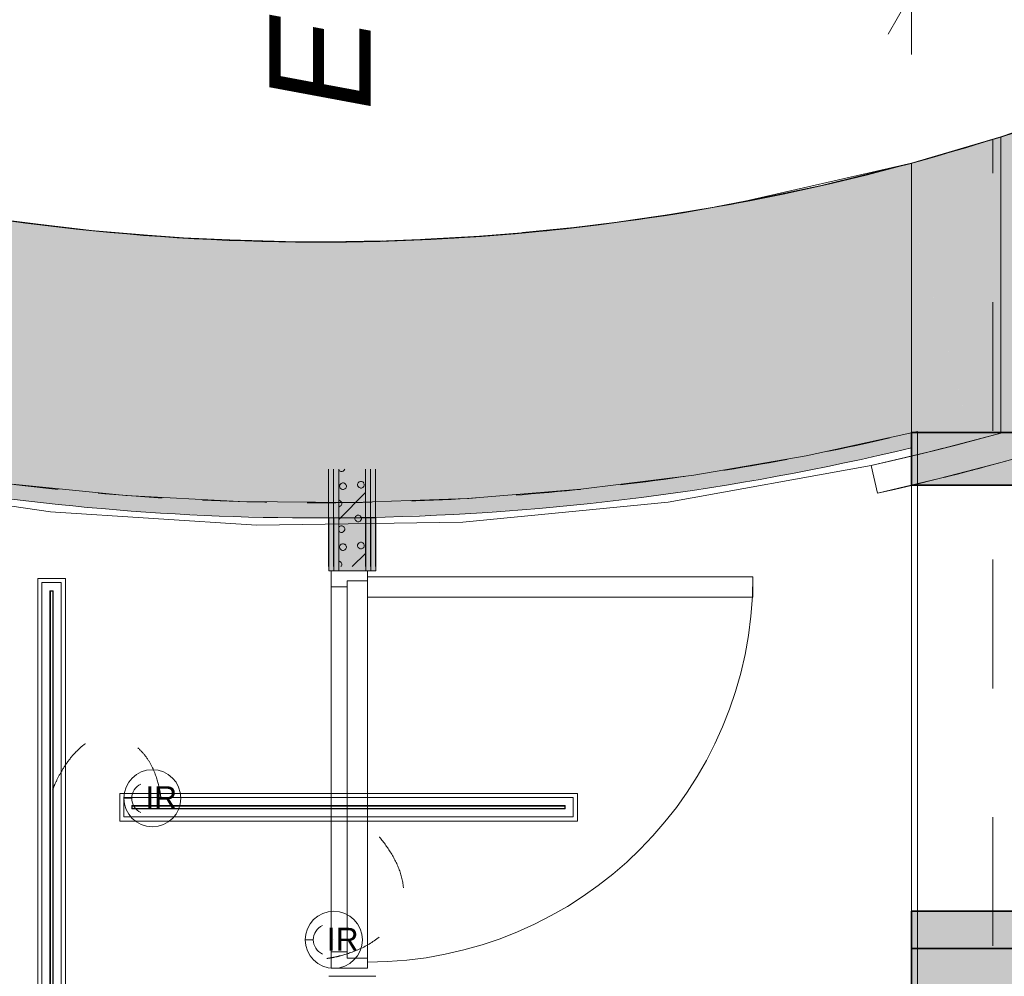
# Model space of a CAD drawing. Header units: millimetres. Extents: x -2932 to 42461, y -10716 to 17298.
# Tile 64 of 168: x 9402 to 11829, y 13050 to 15409. Entities that reach past the tile are written whole.
import ezdxf

# ---------------------------------------------------------------- set-up
doc = ezdxf.new("R2010")
doc.units = ezdxf.units.MM
doc.header["$MEASUREMENT"] = 0
for name, pattern in [('Aligning Line', [635, 317.5, -317.5]), ('Dash', [635, 317.5, -317.5]), ('Grid Line', [2222.5, 1270, -317.5, 317.5, -317.5]), ('Overhead 1_16_', [257.96875, 158.75, -99.21875]), ('Small Dashed', [282.222222, 141.111111, -141.111111]), ('Wipeout_Contour', [1000, 0, -1000])]:
    doc.linetypes.add(name, pattern=pattern)
for name, color, linetype, lineweight in [('0_Pen_No__1', 7, 'Continuous', 13), ('_Above_ Outlines_Pen_No__1', 7, 'Continuous', 13), ('_Tuletõkketsoon_Pen_No__20', 1, 'Continuous', 0), ('ARCHICAD Doors_Pen_No__1', 7, 'Continuous', 13), ('ARCHICAD Doors_Pen_No__27', 7, 'Continuous', 35), ('Common Edges_Pen_No__1', 7, 'Continuous', 13), ('Cut Pattern-2_Pen_No__2', 8, 'Continuous', 15), ('Cut Pattern-3_Pen_No__1', 7, 'Continuous', 13), ('Doors-1_Pen_No__1', 7, 'Continuous', 13), ('Doors_Pen_No__1', 7, 'Continuous', 13), ('Grids-1_Pen_No__1', 7, 'Continuous', 13), ('Grids-2_Pen_No__1', 7, 'Continuous', 13), ('I-WALL.IFC Model_Pen_No__1', 7, 'Continuous', 13), ('I-WALL.IFC Model_Pen_No__19', 255, 'Continuous', 0), ('I-WALL.IFC Model_Pen_No__2', 8, 'Continuous', 15), ('I-WALL.IFC Model_Pen_No__27', 7, 'Continuous', 35), ('Plan Swing_Pen_No__1', 7, 'Continuous', 13), ('S-STRS.IFC Model_Pen_No__1', 7, 'Continuous', 13), ('SA_VALGUSTI_Pen_No__20', 1, 'Continuous', 0), ('SA_Valgustus_Pen_No__20', 1, 'Continuous', 0), ('Text Notes-1_Pen_No__20', 1, 'Continuous', 0), ('Walls-1_Pen_No__1', 7, 'Continuous', 13)]:
    doc.layers.add(name, color=color, linetype=linetype, lineweight=lineweight)
doc.layers.add('I-WALL.IFC Model', color=7, linetype='Continuous')
doc.styles.add('GENERATED_STYLE_2', font='txt', dxfattribs={"width": 0.84})
doc.styles.add('GENERATED_STYLE_3', font='txt')
doc.styles.add('GENERATED_STYLE_5', font='txt')
doc.dimstyles.new('GENERATED_STYLE__2', dxfattribs={"dimtxt": 200, "dimasz": 152, "dimexe": 0.18, "dimexo": 0.0625, "dimgap": 0.09, "dimtad": 1, "dimtih": 1, "dimtoh": 1, "dimdec": 0, "dimzin": 0, "dimdsep": 46, "dimtxsty": 'GENERATED_STYLE_2', "dimblk": 'ARROWHEAD_2', "dimblk1": 'ARROWHEAD_2', "dimblk2": 'ARROWHEAD_2', "dimcen": 0.09, "dimse1": 1, "dimse2": 1, "dimclrd": 7, "dimclre": 7, "dimclrt": 7, "dimadec": 0, "dimazin": 0, "dimtfac": 1, "dimtdec": 4, "dimtmove": 0, "dimatfit": 3, "dimfxl": 0, "dimtolj": 1, "dimtzin": 0, "dimarcsym": 0})
pattern_1 = [(45, (0, 0), (0, 17.6776695), [0.499994, -24.499935]), (315, (1.945, 0.354), (0, 17.6776695), [0.499994, -24.499935]), (90, (-0.177, -1.06), (-17.677639, 0), [0.53033, -17.14731]), (71.565, (-0.177, -0.5303), (1.58e-05, 17.6776521), [0.559038, -55.342607]), (288.435, (2.298, 0), (-1.58e-05, 17.6776521), [0.559038, -55.342607]), (270, (2.475, -0.53), (17.677639, 0), [0.53033, -17.14731]), (251.565, (2.475, -1.0607), (1.58e-05, 17.6776521), [0.559038, -55.342607]), (225, (2.298, -1.591), (0, 17.6776695), [0.499994, -24.499935]), (161.565, (0.884, -2.1213), (-70.7105257, 17.677693), [0.559038, -55.342607]), (135, (0.354, -1.945), (0, 17.6776695), [0.499994, -24.499935]), (108.435, (0, -1.591), (-1.58e-05, 17.6776521), [0.559038, -55.342607]), (180, (1.414, -2.121), (0, 17.677639), [0.53033, -17.14731]), (198.435, (1.9445, -1.9445), (70.7105257, 17.677693), [0.559038, -55.342607]), (0, (-3.889, -5.127), (0, 17.677639), [0.53033, -17.14731]), (90, (-4.95, -6.718), (-17.677639, 0), [0.53033, -17.14731]), (71.565, (-4.95, -6.187), (1.58e-05, 17.6776521), [0.559038, -55.342607]), (45, (-4.773, -5.657), (0, 17.6776695), [0.499994, -24.499935]), (315, (-2.828, -5.303), (0, 17.6776695), [0.499994, -24.499935]), (288.435, (-2.475, -5.657), (-1.58e-05, 17.6776521), [0.559038, -55.342607]), (270, (-2.298, -6.187), (17.677639, 0), [0.53033, -17.14731]), (251.565, (-2.298, -6.7175), (1.58e-05, 17.6776521), [0.559038, -55.342607]), (225, (-2.475, -7.248), (0, 17.6776695), [0.499994, -24.499935]), (161.565, (-3.889, -7.778), (-70.7105257, 17.677693), [0.559038, -55.342607]), (135, (-4.42, -7.601), (0, 17.6776695), [0.499994, -24.499935]), (108.435, (-4.773, -7.248), (-1.58e-05, 17.6776521), [0.559038, -55.342607]), (180, (-3.359, -7.778), (0, 17.677639), [0.53033, -17.14731]), (198.435, (-2.8284, -7.6014), (70.7105257, 17.677693), [0.559038, -55.342607]), (18.435, (-4.4194, -5.3033), (35.3552214, 17.6776614), [0.559038, -55.342607]), (341.565, (-3.359, -5.1265), (-35.3552214, 17.6776614), [0.559038, -55.342607]), (0, (6.54, -4.243), (0, 17.677639), [0.53033, -17.14731]), (90, (5.48, -5.834), (-17.677639, 0), [0.53033, -17.14731]), (71.565, (5.48, -5.3033), (1.58e-05, 17.6776521), [0.559038, -55.342607]), (45, (5.657, -4.773), (0, 17.6776695), [0.499994, -24.499935]), (315, (7.601, -4.42), (0, 17.6776695), [0.499994, -24.499935]), (288.435, (7.955, -4.773), (-1.58e-05, 17.6776521), [0.559038, -55.342607]), (270, (8.132, -5.303), (17.677639, 0), [0.53033, -17.14731]), (251.565, (8.1317, -5.8336), (1.58e-05, 17.6776521), [0.559038, -55.342607]), (225, (7.955, -6.364), (0, 17.6776695), [0.499994, -24.499935]), (161.565, (6.541, -6.894), (-70.7105257, 17.677693), [0.559038, -55.342607]), (135, (6.01, -6.718), (0, 17.6776695), [0.499994, -24.499935]), (108.435, (5.657, -6.364), (-1.58e-05, 17.6776521), [0.559038, -55.342607]), (180, (7.071, -6.894), (0, 17.677639), [0.53033, -17.14731]), (198.435, (7.6014, -6.7175), (70.7105257, 17.677693), [0.559038, -55.342607]), (18.435, (6.0104, -4.4194), (35.3552214, 17.6776614), [0.559038, -55.342607]), (341.565, (7.071, -4.2426), (-35.3552214, 17.6776614), [0.559038, -55.342607]), (0, (0.884, 0.53), (0, 17.677639), [0.53033, -17.14731]), (18.435, (0.3536, 0.3536), (35.3552214, 17.6776614), [0.559038, -55.342607]), (341.565, (1.414, 0.5303), (-35.3552214, 17.6776614), [0.559038, -55.342607]), (0, (-2.828, 6.894), (0, 17.677639), [0.53033, -17.14731]), (90, (-3.889, 5.303), (-17.677639, 0), [0.53033, -17.14731]), (71.565, (-3.889, 5.8336), (1.58e-05, 17.6776521), [0.559038, -55.342607]), (45, (-3.712, 6.364), (0, 17.6776695), [0.499994, -24.499935]), (315, (-1.768, 6.718), (0, 17.6776695), [0.499994, -24.499935]), (288.435, (-1.414, 6.364), (-1.58e-05, 17.6776521), [0.559038, -55.342607]), (270, (-1.237, 5.834), (17.677639, 0), [0.53033, -17.14731]), (251.565, (-1.2374, 5.3033), (1.58e-05, 17.6776521), [0.559038, -55.342607]), (225, (-1.414, 4.773), (0, 17.6776695), [0.499994, -24.499935]), (161.565, (-2.8284, 4.2426), (-70.7105257, 17.677693), [0.559038, -55.342607]), (135, (-3.359, 4.42), (0, 17.6776695), [0.499994, -24.499935]), (108.435, (-3.7123, 4.773), (-1.58e-05, 17.6776521), [0.559038, -55.342607]), (180, (-2.298, 4.243), (0, 17.677639), [0.53033, -17.14731]), (198.435, (-1.768, 4.4194), (70.7105257, 17.677693), [0.559038, -55.342607]), (18.435, (-3.359, 6.7175), (35.3552214, 17.6776614), [0.559038, -55.342607]), (341.565, (-2.298, 6.894), (-35.3552214, 17.6776614), [0.559038, -55.342607]), (0, (4.773, 5.48), (0, 17.677639), [0.53033, -17.14731]), (90, (3.712, 3.889), (-17.677639, 0), [0.53033, -17.14731]), (71.565, (3.7123, 4.4194), (1.58e-05, 17.6776521), [0.559038, -55.342607]), (45, (3.889, 4.95), (0, 17.6776695), [0.499994, -24.499935]), (315, (5.834, 5.303), (0, 17.6776695), [0.499994, -24.499935]), (288.435, (6.187, 4.95), (-1.58e-05, 17.6776521), [0.559038, -55.342607]), (270, (6.364, 4.42), (17.677639, 0), [0.53033, -17.14731]), (251.565, (6.364, 3.889), (1.58e-05, 17.6776521), [0.559038, -55.342607]), (225, (6.187, 3.359), (0, 17.6776695), [0.499994, -24.499935]), (161.565, (4.773, 2.8284), (-70.7105257, 17.677693), [0.559038, -55.342607]), (135, (4.243, 3.005), (0, 17.6776695), [0.499994, -24.499935]), (108.435, (3.889, 3.359), (-1.58e-05, 17.6776521), [0.559038, -55.342607]), (180, (5.303, 2.828), (0, 17.677639), [0.53033, -17.14731]), (198.435, (5.8336, 3.005), (70.7105257, 17.677693), [0.559038, -55.342607]), (18.435, (4.2426, 5.3033), (35.3552214, 17.6776614), [0.559038, -55.342607]), (341.565, (5.3033, 5.48), (-35.3552214, 17.6776614), [0.559038, -55.342607])]

# ---------------------------------------------------------------- blocks, each defined once
blk = doc.blocks.new('*D77')
at = {"layer": '0_Pen_No__1', "color": 7, "linetype": 'Continuous', "lineweight": 13}
for p, q in [((8800, 15323), (8800, 15623)), ((11600, 15323), (11600, 15623)), ((8857.7, 15573), (8742.3, 15373)), ((11657.7, 15573), (11542.3, 15373)), ((8800, 15473), (11600, 15473))]:
    blk.add_line(p, q, dxfattribs=at)
at = {"color": 254, "linetype": 'Wipeout_Contour', "lineweight": 0, "ltscale": 74606.416171}
blk.add_wipeout([(9878.4, 15481.1), (10521.6, 15481.1), (10521.6, 15744.8), (9878.4, 15744.8)], dxfattribs=at)
at = {"color": 254, "linetype": 'Wipeout_Contour', "lineweight": 0, "ltscale": 77211.883944}
blk.add_wipeout([(11124, 15481.1), (11574.1, 15481.1), (11574.1, 15744.8), (11124, 15744.8)], dxfattribs=at)
at = {"layer": '0_Pen_No__1', "color": 7, "lineweight": 13, "char_height": 200, "attachment_point": 7, "style": 'GENERATED_STYLE_2'}
for s, insert in [('\\A1;{\\pql;\\fArial|b0|i0|c0|p34;2\xa0800}', (9910.3, 15513)), ('\\A1;{\\pql;\\fArial|b0|i0|c0|p34;400}', (11155.9, 15513))]:
    blk.add_mtext(s, dxfattribs=dict(at, insert=insert))
blk = doc.blocks.new('ARROWHEAD_2')
at = {"color": 0, "linetype": 'Continuous', "lineweight": 0}
for p, q in [((-0.378, -0.655), (0.378, 0.655)), ((0, 0), (-1, 0))]:
    blk.add_line(p, q, dxfattribs=at)
blk = doc.blocks.new('*D78')
at = {"layer": '0_Pen_No__1', "color": 7, "linetype": 'Continuous', "lineweight": 13}
for p, q in [((11600, 15323), (11600, 15623)), ((12000, 15323), (12000, 15623)), ((11657.7, 15573), (11542.3, 15373)), ((11942.3, 15373), (12057.7, 15573)), ((12059.5, 15573), (11944, 15373)), ((11600, 15473), (12000, 15473))]:
    blk.add_line(p, q, dxfattribs=at)
at = {"color": 254, "linetype": 'Wipeout_Contour', "lineweight": 0, "ltscale": 79661.49697}
blk.add_wipeout([(11893.6, 15750.1), (12108.1, 15750.1), (12108.1, 16035.8), (11893.6, 16035.8)], dxfattribs=at)
at = {"layer": '0_Pen_No__1', "color": 7, "lineweight": 13, "insert": (11936.5, 15793), "char_height": 200, "attachment_point": 7, "style": 'GENERATED_STYLE_2'}
blk.add_mtext('\\A1;{\\pql;\\fArial|b0|i0|c0|p34;2}', dxfattribs=at)
blk = doc.blocks.new('*D101')
at = {"layer": '0_Pen_No__1', "color": 7, "linetype": 'Continuous', "lineweight": 13}
for p, q in [((8330, 15671.2), (8330, 15971.2)), ((12230, 15671.2), (12230, 15971.2)), ((8387.7, 15921.2), (8272.3, 15721.2)), ((12287.7, 15921.2), (12172.3, 15721.2)), ((8330, 15821.2), (12230, 15821.2))]:
    blk.add_line(p, q, dxfattribs=at)
at = {"color": 254, "linetype": 'Wipeout_Contour', "lineweight": 0, "ltscale": 75948.930117}
blk.add_wipeout([(9958.4, 15829.3), (10601.6, 15829.3), (10601.6, 16093), (9958.4, 16093)], dxfattribs=at)
at = {"layer": '0_Pen_No__1', "color": 7, "lineweight": 13, "insert": (9990.3, 15861.2), "char_height": 200, "attachment_point": 7, "style": 'GENERATED_STYLE_2'}
blk.add_mtext('\\A1;{\\pql;\\fArial|b0|i0|c0|p34;3\xa0900}', dxfattribs=at)

msp = doc.modelspace()

# ---------------------------------------------------------------- hatches: boundary and pattern name
at = {"layer": 'Cut Pattern-3_Pen_No__1', "linetype": 'Continuous', "lineweight": 13}
h = msp.add_hatch(dxfattribs=at)
h.set_pattern_fill('FP_18_0001', style=0, pattern_type=2)
h.set_pattern_definition(pattern_1)
h.paths.add_polyline_path([(10175.6, 14060), (10175.6, 14300.5), (10163.1, 14300.5), (10163.1, 14060)])
h = msp.add_hatch(dxfattribs=at)
h.set_pattern_fill('FP_18_0001', style=0, pattern_type=2)
h.set_pattern_definition(pattern_1)
h.paths.add_polyline_path([(10175.6, 14060), (10188.1, 14060), (10188.1, 14300.5), (10175.6, 14300.5)])
h = msp.add_hatch(dxfattribs=at)
h.set_pattern_fill('FP_19_0001', style=0, pattern_type=2)
h.set_pattern_definition([(180, (0, 0), (75, 75), [2.99997, -146.9996]), (90, (-9.75, 6.75), (75, 75), [2.99997, -146.9996]), (225, (5.25, 3.75), (-74.9999, 74.9999), [3.182, -102.88386]), (206.565, (3, 1.5), (74.999993, 74.99986), [3.3542, -332.05564]), (63.435, (-9.75, 9.75), (74.99986, 74.999993), [3.3542, -332.05564]), (45, (-8.25, 12.75), (-74.9999, 74.9999), [3.182, -102.88386]), (26.565, (-6, 15), (74.999993, 74.99986), [3.3542, -332.05564]), (360, (-3, 16.5), (75, 75), [2.99997, -146.9996]), (296.565, (5.25, 12.75), (-224.999254, 374.99945), [3.3542, -332.05564]), (270, (6.75, 9.75), (75, 75), [2.99997, -146.9996]), (243.435, (6.75, 6.75), (74.99986, 74.999993), [3.3542, -332.05564]), (315, (3, 15), (74.9999, 74.9999), [3.182, -102.88386]), (333.435, (-3e-13, 16.5), (-374.99945, 224.999254), [3.3542, -332.05564]), (135, (38.25, 5.25), (74.9999, 74.9999), [3.182, -102.88386]), (225, (49.5, 7.5), (-74.9999, 74.9999), [3.182, -102.88386]), (206.565, (47.25, 5.25), (74.999993, 74.99986), [3.3542, -332.05564]), (180, (44.25, 3.75), (75, 75), [2.99997, -146.9996]), (90, (34.5, 10.5), (75, 75), [2.99997, -146.9996]), (63.435, (34.5, 13.5), (74.99986, 74.999993), [3.3542, -332.05564]), (45, (36, 16.5), (-74.9999, 74.9999), [3.182, -102.88386]), (26.565, (38.25, 18.75), (74.999993, 74.99986), [3.3542, -332.05564]), (360, (41.25, 20.25), (75, 75), [2.99997, -146.9996]), (296.565, (49.5, 16.5), (-224.999254, 374.99945), [3.3542, -332.05564]), (270, (51, 13.5), (75, 75), [2.99997, -146.9996]), (243.435, (51, 10.5), (74.99986, 74.999993), [3.3542, -332.05564]), (315, (47.25, 18.75), (74.9999, 74.9999), [3.182, -102.88386]), (333.435, (44.25, 20.25), (-374.99945, 224.999254), [3.3542, -332.05564]), (153.435, (41.25, 3.75), (-224.999466, 74.999536), [3.3542, -332.05564]), (116.565, (36, 7.5), (-74.999536, 224.999466), [3.3542, -332.05564]), (135, (-9.75, 45.75), (74.9999, 74.9999), [3.182, -102.88386]), (225, (1.5, 48), (-74.9999, 74.9999), [3.182, -102.88386]), (206.565, (-0.75, 45.75), (74.999993, 74.99986), [3.3542, -332.05564]), (180, (-3.75, 44.25), (75, 75), [2.99997, -146.9996]), (90, (-13.5, 51), (75, 75), [2.99997, -146.9996]), (63.435, (-13.5, 54), (74.99986, 74.999993), [3.3542, -332.05564]), (45, (-12, 57), (-74.9999, 74.9999), [3.182, -102.88386]), (26.565, (-9.75, 59.25), (74.999993, 74.99986), [3.3542, -332.05564]), (360, (-6.75, 60.75), (75, 75), [2.99997, -146.9996]), (296.565, (1.5, 57), (-224.999254, 374.99945), [3.3542, -332.05564]), (270, (3, 54), (75, 75), [2.99997, -146.9996]), (243.435, (3, 51), (74.99986, 74.999993), [3.3542, -332.05564]), (315, (-0.75, 59.25), (74.9999, 74.9999), [3.182, -102.88386]), (333.435, (-3.75, 60.75), (-374.99945, 224.999254), [3.3542, -332.05564]), (153.435, (-6.75, 44.25), (-224.999466, 74.999536), [3.3542, -332.05564]), (116.565, (-12, 48), (-74.999536, 224.999466), [3.3542, -332.05564]), (135, (-6, 1.5), (74.9999, 74.9999), [3.182, -102.88386]), (153.435, (-3, 1e-12), (-224.999466, 74.999536), [3.3542, -332.05564]), (116.565, (-8.25, 3.75), (-74.999536, 224.999466), [3.3542, -332.05564]), (135, (-17.25, -41.25), (74.9999, 74.9999), [3.182, -102.88386]), (225, (-6, -39), (-74.9999, 74.9999), [3.182, -102.88386]), (206.565, (-8.25, -41.25), (74.999993, 74.99986), [3.3542, -332.05564]), (180, (-11.25, -42.75), (75, 75), [2.99997, -146.9996]), (90, (-21, -36), (75, 75), [2.99997, -146.9996]), (63.435, (-21, -33), (74.99986, 74.999993), [3.3542, -332.05564]), (45, (-19.5, -30), (-74.9999, 74.9999), [3.182, -102.88386]), (26.565, (-17.25, -27.75), (74.999993, 74.99986), [3.3542, -332.05564]), (360, (-14.25, -26.25), (75, 75), [2.99997, -146.9996]), (296.565, (-6, -30), (-224.999254, 374.99945), [3.3542, -332.05564]), (270, (-4.5, -33), (75, 75), [2.99997, -146.9996]), (243.435, (-4.5, -36), (74.99986, 74.999993), [3.3542, -332.05564]), (315, (-8.25, -27.75), (74.9999, 74.9999), [3.182, -102.88386]), (333.435, (-11.25, -26.25), (-374.99945, 224.999254), [3.3542, -332.05564]), (153.435, (-14.25, -42.75), (-224.999466, 74.999536), [3.3542, -332.05564]), (116.565, (-19.5, -39), (-74.999536, 224.999466), [3.3542, -332.05564]), (135, (-43.5, -3), (74.9999, 74.9999), [3.182, -102.88386]), (225, (-32.25, -0.75), (-74.9999, 74.9999), [3.182, -102.88386]), (206.565, (-34.5, -3), (74.999993, 74.99986), [3.3542, -332.05564]), (180, (-37.5, -4.5), (75, 75), [2.99997, -146.9996]), (90, (-47.25, 2.25), (75, 75), [2.99997, -146.9996]), (63.435, (-47.25, 5.25), (74.99986, 74.999993), [3.3542, -332.05564]), (45, (-45.75, 8.25), (-74.9999, 74.9999), [3.182, -102.88386]), (26.565, (-43.5, 10.5), (74.999993, 74.99986), [3.3542, -332.05564]), (360, (-40.5, 12), (75, 75), [2.99997, -146.9996]), (296.565, (-32.25, 8.25), (-224.999254, 374.99945), [3.3542, -332.05564]), (270, (-30.75, 5.25), (75, 75), [2.99997, -146.9996]), (243.435, (-30.75, 2.25), (74.99986, 74.999993), [3.3542, -332.05564]), (315, (-34.5, 10.5), (74.9999, 74.9999), [3.182, -102.88386]), (333.435, (-37.5, 12), (-374.99945, 224.999254), [3.3542, -332.05564]), (153.435, (-40.5, -4.5), (-224.999466, 74.999536), [3.3542, -332.05564]), (116.565, (-45.75, -0.75), (-74.999536, 224.999466), [3.3542, -332.05564]), (225, (69, 7.5), (-74.9999, 74.9999), [])])
h.paths.add_polyline_path([(10188.1, 14060), (10254.1, 14060), (10254.1, 14300.5), (10188.1, 14300.5)])
h = msp.add_hatch(dxfattribs=at)
h.set_pattern_fill('FP_18_0001', style=0, pattern_type=2)
h.set_pattern_definition(pattern_1)
h.paths.add_polyline_path([(10266.6, 14300.5), (10254.1, 14300.5), (10254.1, 14060), (10266.6, 14060)])
h = msp.add_hatch(dxfattribs=at)
h.set_pattern_fill('FP_18_0001', style=0, pattern_type=2)
h.set_pattern_definition(pattern_1)
h.paths.add_polyline_path([(10266.6, 14060), (10279.1, 14060), (10279.1, 14300.5), (10266.6, 14300.5)])
at = {"layer": 'I-WALL.IFC Model', "linetype": 'Continuous', "lineweight": 0, "true_color": 0x000000}
for points in [[(12070, 14390.9), (11600, 14390.9), (11600, 14260.6), (12070, 14260.6)], [(10163.5, 14180.5), (10163.5, 14050), (10176, 14050), (10176, 14180.5)], [(10176, 14180.5), (10176, 14050), (10188.5, 14050), (10188.5, 14180.5)], [(10188.5, 14180.5), (10188.5, 14050), (10254.5, 14050), (10254.5, 14180.5)], [(10254.5, 14180.5), (10254.5, 14050), (10267, 14050), (10267, 14180.5)], [(10267, 14050), (10279.5, 14050), (10279.5, 14180.5), (10267, 14180.5)], [(11600, 13210.6), (11600, 13118.3), (12070, 13118.3), (12070, 13210.6)], [(12000, 7875), (12000, 13118.3), (11600, 13118.3), (11600, 7875)]]:
    msp.add_hatch(color=178, dxfattribs=at).paths.add_polyline_path(points)

# ---------------------------------------------------------------- linework, layer by layer
at = {"layer": 'ARCHICAD Doors_Pen_No__1', "color": 7, "linetype": 'Continuous', "lineweight": 13}
for p, q in [((10163.5, 14050), (10176, 14050)), ((10176, 14050), (10188.5, 14050)), ((10188.5, 14050), (10254.5, 14050)), ((10254.5, 14050), (10267, 14050)), ((10267, 14050), (10279.5, 14050)), ((10163.5, 13050), (10176, 13050)), ((10176, 13050), (10188.5, 13050)), ((10188.5, 13050), (10254.5, 13050)), ((10254.5, 13050), (10267, 13050)), ((10267, 13050), (10279.5, 13050))]:
    msp.add_line(p, q, dxfattribs=at)
at = {"layer": 'ARCHICAD Doors_Pen_No__27', "color": 7, "linetype": 'Continuous', "lineweight": 35}
for p, q in [((12070, 14260.6), (11600, 14260.6)), ((12070, 13210.6), (11600, 13210.6))]:
    msp.add_line(p, q, dxfattribs=at)
at = {"layer": 'Common Edges_Pen_No__1', "color": 7, "linetype": 'Continuous', "lineweight": 13}
for p, q in [((10175.6, 14060), (10175.6, 14300.5)), ((10188.1, 14060), (10188.1, 14300.5)), ((10254.1, 14060), (10254.1, 14300.5)), ((10266.6, 14060), (10266.6, 14300.5))]:
    msp.add_line(p, q, dxfattribs=at)
at = {"layer": 'Doors-1_Pen_No__1', "color": 7, "linetype": 'Continuous', "lineweight": 13}
for p, q in [((10169.1, 14050), (10259.1, 14050)), ((10169.1, 14010), (10169.1, 14050)), ((10259.1, 14050), (10259.1, 14035)), ((10259.1, 14035), (11209.1, 14035)), ((10259.1, 13985), (10259.1, 14035)), ((11209.1, 14035), (11209.1, 13985)), ((10209.1, 14010), (10169.1, 14010)), ((10209.1, 14025), (10209.1, 14010)), ((10259.1, 14025), (10209.1, 14025)), ((11209.1, 13985), (10259.1, 13985)), ((10169.1, 13110), (10209.1, 13110)), ((10169.1, 13070), (10169.1, 13110)), ((10209.1, 13110), (10209.1, 13095)), ((10209.1, 13095), (10259.1, 13095)), ((10259.1, 13095), (10259.1, 13070)), ((10259.1, 13070), (10169.1, 13070))]:
    msp.add_line(p, q, dxfattribs=at)
at = {"layer": 'Doors_Pen_No__1', "color": 7, "linetype": 'Continuous', "lineweight": 13}
for p, q in [((10169.1, 13110), (10169.1, 14010)), ((10209.1, 14010), (10209.1, 13110)), ((10259.1, 13095), (10259.1, 13985))]:
    msp.add_line(p, q, dxfattribs=at)
at = {"layer": 'I-WALL.IFC Model_Pen_No__1', "color": 7, "linetype": 'Continuous', "lineweight": 13}
for p, q in [((10176, 14180.5), (10176, 14050)), ((10188.5, 14180.5), (10188.5, 14050)), ((10254.5, 14180.5), (10254.5, 14050)), ((10267, 14180.5), (10267, 14050)), ((10163.5, 14050), (10176, 14050)), ((10176, 14050), (10188.5, 14050)), ((10188.5, 14050), (10254.5, 14050)), ((10254.5, 14050), (10267, 14050)), ((10267, 14050), (10279.5, 14050)), ((10163.5, 13050), (10176, 13050)), ((10176, 13050), (10188.5, 13050)), ((10188.5, 13050), (10254.5, 13050)), ((10254.5, 13050), (10267, 13050)), ((10267, 13050), (10279.5, 13050))]:
    msp.add_line(p, q, dxfattribs=at)
at = {"layer": 'I-WALL.IFC Model_Pen_No__1', "color": 7, "linetype": 'Continuous', "lineweight": 13, "flags": 128}
for points in [[(10163.5, 14180.5), (10163.5, 14050)], [(10279.5, 14180.5), (10163.5, 14180.5)], [(10279.5, 14050), (10279.5, 14180.5)]]:
    msp.add_lwpolyline(points, dxfattribs=at)
at = {"layer": 'I-WALL.IFC Model_Pen_No__19', "color": 255, "linetype": 'Continuous', "lineweight": 0}
msp.add_line((11600, 14320), (11600, 13320), dxfattribs=at)
at = {"layer": 'I-WALL.IFC Model_Pen_No__2', "color": 8, "linetype": 'Continuous', "lineweight": 15}
for p, q in [((11820, 15119.4), (12146.1, 15233.8)), ((11600, 15054.7), (11826.2, 15121.6)), ((11831.2, 15122.9), (11820, 15119.4)), ((11820, 15119.4), (11600.3, 15054.8)), ((11710.3, 15085.9), (11820, 15119.4)), ((11820, 15119.4), (11820, 14389.3)), ((11820, 14389.3), (11820, 15119.4)), ((11600, 15054.7), (11710.3, 15085.9)), ((11599.7, 15054.7), (11154, 14953.1)), ((11600.3, 15054.8), (11378.2, 14999.4)), ((11600, 15054.7), (11600, 14332.9)), ((11600.7, 15054.9), (11600.2, 15054.8)), ((11378.2, 14999.4), (11154, 14953.1)), ((11154, 14953.1), (10928, 14916)), ((11116.5, 14946.9), (11189.1, 14961.1)), ((10879.7, 14910.1), (11015, 14930.3)), ((9557.9, 14890.5), (9330.8, 14919.1)), ((9419.5, 14907.9), (9578.5, 14888.8)), ((10928, 14916), (10700.8, 14888.3)), ((9786.1, 14871.3), (9557.9, 14890.5)), ((9672.7, 14880.8), (9817.2, 14869.9)), ((10700.8, 14888.3), (10472.6, 14869.9)), ((10641.2, 14883.5), (10775.7, 14897.4)), ((10014.8, 14861.4), (9786.1, 14871.3)), ((9917.8, 14865.6), (10056.6, 14861.3)), ((10243.8, 14861), (10014.8, 14861.4)), ((10160.3, 14861.1), (10296.3, 14863)), ((10472.6, 14869.9), (10243.8, 14861)), ((10401.3, 14867.1), (10536.1, 14875.1)), ((11820, 14389.3), (11660.8, 14347.2)), ((11660.8, 14347.2), (11820, 14389.3)), ((11710.3, 14359.8), (11820, 14389.3)), ((11660.8, 14347.2), (11500.6, 14309.4)), ((11500.6, 14309.4), (11660.8, 14347.2)), ((11600, 14332.3), (11660.8, 14347.2)), ((11678.3, 14351.9), (11640.5, 14342.4)), ((11660.8, 14347.2), (11710.3, 14359.8)), ((11820, 14316.6), (11945.4, 14352.5)), ((11500.6, 14309.4), (11600, 14332.3)), ((11550.3, 14320.7), (11500.7, 14309.4)), ((11600, 14332.3), (11550.3, 14320.7)), ((11820, 14316.6), (11832.2, 14320)), ((11000.1, 14219.3), (11500.6, 14309.4)), ((11500.6, 14309.4), (11515.8, 14241.1)), ((11668.4, 14277), (11820, 14316.6)), ((11820, 14316.6), (11710.3, 14287.5)), ((11730.9, 14293), (11745.8, 14296.8)), ((11745.3, 14296.8), (11730.9, 14293)), ((11750.9, 14298.3), (11745.3, 14296.8)), ((11756.2, 14299.5), (11745.8, 14296.8)), ((11766.6, 14302.2), (11756.2, 14299.5)), ((11785.6, 14307.5), (11766.6, 14302.2)), ((11785.9, 14307.6), (11785.6, 14307.5)), ((11826.1, 14318.3), (11820, 14316.6)), ((11515.8, 14241.1), (11668.4, 14277)), ((11668.4, 14277), (11600, 14260.4)), ((11668.4, 14277), (11710.3, 14287.5)), ((11683.5, 14280.7), (11679.2, 14279.7)), ((11689.1, 14282.2), (11683.5, 14280.7)), ((11716.4, 14289.1), (11713.4, 14288.4)), ((11730.9, 14293), (11716.4, 14289.1)), ((8974.9, 14269.2), (9478, 14195)), ((11600, 14260.4), (11515.8, 14241.1)), ((11515.8, 14241.1), (11557.9, 14250.6)), ((11600, 14260.4), (11557.9, 14250.6)), ((10493.9, 14170), (11000.1, 14219.3)), ((9478, 14195), (9985.5, 14161.9)), ((9985.5, 14161.9), (10493.9, 14170))]:
    msp.add_line(p, q, dxfattribs=at)
at = {"layer": 'I-WALL.IFC Model_Pen_No__27', "color": 7, "linetype": 'Continuous', "lineweight": 35}
for p, q in [((12070, 14260.6), (11600, 14260.6)), ((12070, 13210.6), (11600, 13210.6))]:
    msp.add_line(p, q, dxfattribs=at)
at = {"layer": 'I-WALL.IFC Model_Pen_No__27', "color": 7, "linetype": 'Continuous', "lineweight": 35, "flags": 128}
for points in [[(12070, 14390.9), (11600, 14390.9)], [(11600, 14390.9), (11600, 14260.6)], [(11600, 13210.6), (11600, 13118.3)], [(12000, 13118.3), (11600, 13118.3)], [(11600, 13118.3), (11600, 8155)], [(11600, 13118.3), (12070, 13118.3)]]:
    msp.add_lwpolyline(points, dxfattribs=at)
at = {"layer": 'Plan Swing_Pen_No__1', "color": 7, "linetype": 'Continuous', "lineweight": 13}
msp.add_arc((10259.1, 14035), 950, 270, 0, dxfattribs=at)
at = {"layer": 'S-STRS.IFC Model_Pen_No__1', "color": 7, "linetype": 'Continuous', "lineweight": 13}
for p, q in [((11615, 14393.5), (11340.6, 14333.5)), ((11615, 12968.9), (11615, 14393.5)), ((11340.6, 14333.5), (11063.8, 14285.9)), ((11063.8, 14285.9), (10785.2, 14250.8)), ((9663.3, 14235.6), (9383.9, 14263.3)), ((10785.2, 14250.8), (10505.3, 14228.1)), ((9943.8, 14220.6), (9663.3, 14235.6)), ((10505.3, 14228.1), (10224.6, 14218.1)), ((10224.6, 14218.1), (9943.8, 14220.6))]:
    msp.add_line(p, q, dxfattribs=at)
at = {"layer": 'SA_VALGUSTI_Pen_No__20', "color": 1, "linetype": 'Small Dashed', "lineweight": 0}
for points in [[(9749.8, 13487.2), (9749.8, 13487.2), (9743, 13602.1), (9656.6, 13635.3), (9541.9, 13679.4), (9480.8, 13504.8), (9480.8, 13504.8)], [(10158.5, 13094), (10158.5, 13094), (10257.1, 13104), (10314.8, 13172.5), (10428.5, 13307.4), (10212.3, 13466.8), (10212.3, 13466.8)]]:
    msp.add_open_spline(points, degree=3, knots=[0, 0, 0, 0, 1, 1, 1, 2, 2, 2, 2], dxfattribs=at)
at = {"layer": 'SA_Valgustus_Pen_No__20', "color": 1, "linetype": 'Continuous', "lineweight": 0}
for p, q in [((9728.7, 13559.3), (9728.7, 13559.3)), ((9728.7, 13559.3), (9728.7, 13559.3)), ((9658.4, 13489), (9658.4, 13489)), ((9658.4, 13489), (9658.4, 13489)), ((9728.7, 13489), (9728.7, 13489)), ((9799, 13489), (9799, 13489)), ((9799, 13489), (9799, 13489)), ((9728.7, 13418.7), (9728.7, 13418.7)), ((9728.7, 13418.7), (9728.7, 13418.7)), ((10176, 13210.3), (10176, 13210.3)), ((10176, 13210.3), (10176, 13210.3)), ((10105.6, 13140), (10105.7, 13140)), ((10105.6, 13140), (10105.7, 13140)), ((10176, 13140), (10176, 13140)), ((10246.3, 13140), (10246.3, 13140)), ((10246.3, 13140), (10246.3, 13140)), ((10176, 13069.7), (10176, 13069.7)), ((10176, 13069.7), (10176, 13069.7))]:
    msp.add_line(p, q, dxfattribs=at)
at = {"layer": 'SA_Valgustus_Pen_No__20', "color": 1, "linetype": 'Continuous', "lineweight": 0, "flags": 128}
for points in [[(9678.1, 13489), (9658.4, 13489)], [(10125.3, 13140), (10105.6, 13140)]]:
    msp.add_lwpolyline(points, dxfattribs=at)
at = {"layer": 'SA_Valgustus_Pen_No__20', "color": 1, "linetype": 'Continuous', "lineweight": 0}
for centre in [(9728.7, 13489), (10176, 13140)]:
    msp.add_circle(centre, 70.3, dxfattribs=at)
for centre in [(9716.8, 13489), (10164.1, 13140)]:
    msp.add_arc(centre, 38.7, 114.7878, 245.2122, dxfattribs=at)
at = {"layer": 'Walls-1_Pen_No__1', "color": 7, "linetype": 'Continuous', "lineweight": 13}
for p, q in [((10163.1, 14300.5), (10163.1, 14060)), ((10279.1, 14300.5), (10279.1, 14060))]:
    msp.add_line(p, q, dxfattribs=at)

# ---------------------------------------------------------------- next in the draw order: dimensions: what is measured, and where the dimension line sits
at = {"color": 7, "linetype": 'Continuous', "lineweight": 13}
dim = msp.add_linear_dim(base=(11600, 15473), p1=(8800, 10368.1), p2=(11600, 10496.6), dimstyle='GENERATED_STYLE__2', dxfattribs=at)
dim.commit()
dim.dimension.update_dxf_attribs({"geometry": '*D77', "text_midpoint": (10263.5, 15613), "dimtype": 160})

# ---------------------------------------------------------------- next in the draw order: linework, layer by layer
at = {"layer": 'Common Edges_Pen_No__1', "color": 7, "linetype": 'Continuous', "lineweight": 13}
msp.add_arc((10140, 20430.1), 6250.1, 269.72499, 271.10012, dxfattribs=at)
at = {"layer": 'SA_Valgustus_Pen_No__20', "color": 1, "linetype": 'Continuous', "lineweight": 0}
for p, q in [((9514.3, 14030.8), (9446.3, 14030.8)), ((9446.3, 14030.8), (9446.3, 12902.8)), ((9514.3, 12902.8), (9514.3, 14030.8)), ((9504.3, 14020.8), (9456.3, 14020.8)), ((9456.3, 14020.8), (9456.3, 12912.8)), ((9504.3, 12912.8), (9504.3, 14020.8)), ((9484.3, 14000.8), (9476.3, 14000.8)), ((9476.3, 14000.8), (9476.3, 12932.8)), ((9483.3, 13999.8), (9477.3, 13999.8)), ((9477.3, 12933.8), (9477.3, 13999.8)), ((9483.3, 12933.8), (9483.3, 13999.8)), ((9484.3, 12932.8), (9484.3, 14000.8)), ((10776.3, 13500.8), (9648.3, 13500.8)), ((9648.3, 13500.8), (9648.3, 13432.8)), ((10776.3, 13432.8), (10776.3, 13500.8)), ((10766.3, 13490.8), (9658.3, 13490.8)), ((9658.3, 13490.8), (9658.3, 13442.8)), ((10746.3, 13470.8), (9678.3, 13470.8)), ((9678.3, 13470.8), (9678.3, 13462.8)), ((10746.3, 13462.8), (10746.3, 13470.8)), ((10766.3, 13442.8), (10766.3, 13490.8)), ((9678.3, 13462.8), (10746.3, 13462.8)), ((9679.3, 13463.8), (9679.3, 13469.8)), ((9679.3, 13469.8), (10745.3, 13469.8)), ((9679.3, 13463.8), (10745.3, 13463.8)), ((10745.3, 13463.8), (10745.3, 13469.8)), ((9648.3, 13432.8), (10776.3, 13432.8)), ((9658.3, 13442.8), (10766.3, 13442.8))]:
    msp.add_line(p, q, dxfattribs=at)
at = {"layer": 'Walls-1_Pen_No__1', "color": 7, "linetype": 'Continuous', "lineweight": 13}
msp.add_arc((10140, 20430.1), 6250.1, 259.11753, 269.72502, dxfattribs=at)

# ---------------------------------------------------------------- next in the draw order: texts
at = {"layer": 'SA_Valgustus_Pen_No__20', "color": 1, "linetype": 'Continuous', "lineweight": 0, "char_height": 56.25, "attachment_point": 4, "style": 'GENERATED_STYLE_3'}
for insert in [(9711.2, 13490.4), (10158.5, 13141.5)]:
    msp.add_mtext('\\A1;{\\pql;\\fArial|b0|i0|c0|p34;IR}', dxfattribs=dict(at, insert=insert))

# ---------------------------------------------------------------- next in the draw order: dimensions: what is measured, and where the dimension line sits
at = {"color": 7, "linetype": 'Continuous', "lineweight": 13}
dim = msp.add_linear_dim(base=(12000, 15473), p1=(11600, 10496.6), p2=(12000, 10496.6), dimstyle='GENERATED_STYLE__2', dxfattribs=at)
dim.commit()
dim.dimension.update_dxf_attribs({"geometry": '*D78', "text_midpoint": (11391.4, 15613), "dimtype": 160})

# ---------------------------------------------------------------- next in the draw order: hatches: boundary and pattern name
at = {"layer": 'Cut Pattern-2_Pen_No__2', "linetype": 'Continuous', "lineweight": 15}
msp.add_hatch(color=8, dxfattribs=at).paths.add_polyline_path([(11600, 8155), (11871.2, 8155), (11871.2, 7875), (12000, 7875), (12000, 13104), (11600, 13104), (11600, 12246.6), (11630, 12260.6), (11630, 12240), (11600, 12240)])

# ---------------------------------------------------------------- next in the draw order: linework, layer by layer
at = {"layer": 'Grids-2_Pen_No__1', "color": 7, "linetype": 'Aligning Line', "lineweight": 13}
msp.add_line((11600, 14107.8), (11600, 273.4), dxfattribs=at)

# ---------------------------------------------------------------- next in the draw order: dimensions: what is measured, and where the dimension line sits
at = {"color": 7, "linetype": 'Continuous', "lineweight": 13}
dim = msp.add_linear_dim(base=(12230, 15821.2), p1=(8330, 14353.9), p2=(12230, 14444.4), dimstyle='GENERATED_STYLE__2', dxfattribs=at)
dim.commit()
dim.dimension.update_dxf_attribs({"geometry": '*D101', "text_midpoint": (10343.5, 15961.2), "dimtype": 160})

# ---------------------------------------------------------------- next in the draw order: hatches: boundary and pattern name
at = {"layer": 'Cut Pattern-2_Pen_No__2', "linetype": 'Continuous', "lineweight": 15}
for points in [[(11819.5, 15119.2), (11569.1, 15046.4), (11766.6, 14302.2), (11922.3, 14345.7), (12076.8, 14393.1), (12230, 14444.4), (12420.5, 14514.3), (12608.6, 14590.3), (12308.8, 15299.6), (12066.3, 15203.7)], [(10110, 14180.1), (10260, 14181.2), (10485.4, 14189.6), (10710.4, 14206.1), (10934.6, 14230.7), (11157.8, 14263.4), (11379.7, 14304.2), (11600, 14352.9), (11743.5, 14389.2), (11569.1, 15046.4), (11332.9, 14989.2), (11094.4, 14942.4), (10854.1, 14906), (10612.5, 14880.1), (10370, 14864.7), (10127, 14860), (9884, 14865.9), (9641.6, 14882.3), (9400.1, 14909.4), (9160, 14946.9), (8921.7, 14994.9), (8773, 14331.3), (8866.3, 14311.1), (8960, 14292.4), (9149.9, 14258.9), (9340.8, 14231.3), (9532.4, 14209.6), (9724.6, 14193.8), (9917.2, 14184)]]:
    msp.add_hatch(color=8, dxfattribs=at).paths.add_polyline_path(points)

# ---------------------------------------------------------------- next in the draw order: linework, layer by layer
at = {"layer": '_Above_ Outlines_Pen_No__1', "color": 7, "linetype": 'Overhead 1_16_', "lineweight": 13}
msp.add_line((11615, 12840.3), (11615, 14393.5), dxfattribs=at)
msp.add_arc((10140, 20487.6), 6270.1, 257.94053, 283.60589, dxfattribs=at)
at = {"layer": '_Tuletõkketsoon_Pen_No__20', "color": 1, "linetype": 'Dash', "lineweight": 0}
msp.add_line((11800, 8045), (11800, 15111.8), dxfattribs=at)
at = {"layer": 'Grids-1_Pen_No__1', "color": 7, "linetype": 'Grid Line', "lineweight": 13}
msp.add_line((11600, 16607.8), (11600, 14107.8), dxfattribs=at)
at = {"layer": 'Walls-1_Pen_No__1', "color": 7, "linetype": 'Continuous', "lineweight": 13}
msp.add_line((11600, 14352.9), (11600, 12246.6), dxfattribs=at)
for radius, start, end in [(5570.1, 284.8659, 292.915), (5570.1, 257.3663, 284.8659), (6250.1, 271.10016, 283.50881)]:
    msp.add_arc((10140, 20430.1), radius, start, end, dxfattribs=at)

# ---------------------------------------------------------------- next in the draw order: texts
at = {"layer": 'Text Notes-1_Pen_No__20', "color": 1, "linetype": 'Continuous', "lineweight": 0, "insert": (10016.9, 15184.8), "char_height": 250, "attachment_point": 1, "rotation": 90, "style": 'GENERATED_STYLE_5'}
msp.add_mtext('\\A1;{\\pql;\\fArial|b0|i1|c0|p34;EI-60}', dxfattribs=at)

doc.saveas('drawing.dxf')
